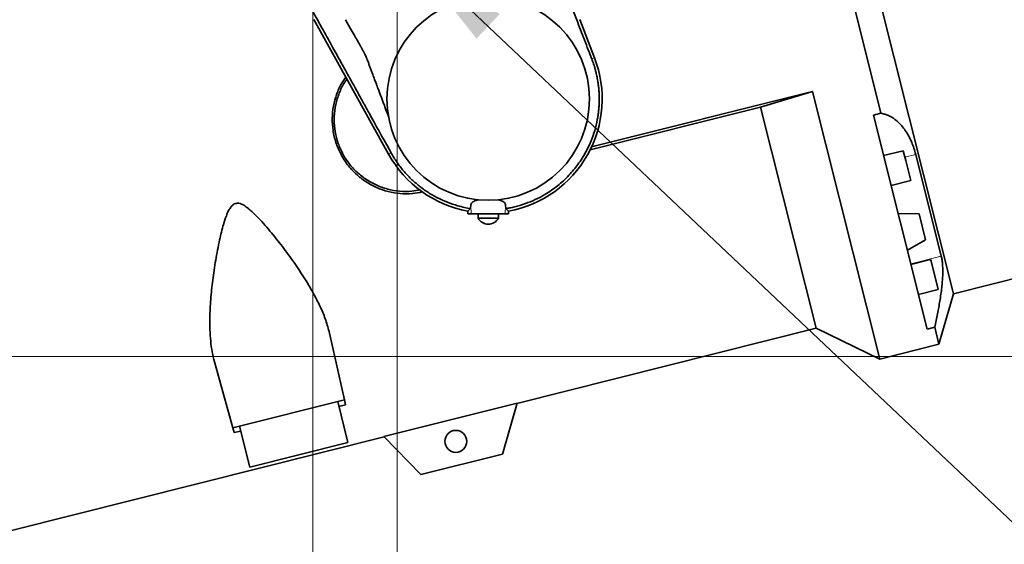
# Model space of a CAD drawing. Header units: millimetres. Extents: x 0 to 11920, y 0 to 8400.
# Tile 31 of 120: x 3183 to 3766, y 5102 to 5413. Entities that reach past the tile are written whole.
import ezdxf

# ---------------------------------------------------------------- set-up
doc = ezdxf.new("R2010")
doc.units = ezdxf.units.MM
doc.header["$LTSCALE"] = 20
doc.styles.add('SLDTEXTSTYLE0', font='TXT', dxfattribs={"width": 0.605})
doc.dimstyles.new('SLDDIMSTYLE1', dxfattribs={"dimtxt": 70, "dimasz": 70, "dimexe": 0, "dimexo": 0.0625, "dimgap": -17.5, "dimtad": 1, "dimdec": 1, "dimrnd": 1e-09, "dimzin": 12, "dimdsep": 46, "dimtxsty": 'SLDTEXTSTYLE0', "dimsah": 1, "dimcen": 0.09, "dimadec": 0, "dimazin": 3, "dimtfac": 1, "dimtmove": 0, "dimatfit": 0, "dimfxl": 1, "dimfrac": 2, "dimtolj": 1, "dimarcsym": 0})
doc.dimstyles.new('SLDDIMSTYLE2', dxfattribs={"dimtxt": 70, "dimasz": 70, "dimexe": 0, "dimexo": 0.0625, "dimgap": 17.5, "dimtad": 1, "dimdec": 1, "dimrnd": 1e-09, "dimzin": 12, "dimdsep": 46, "dimtxsty": 'SLDTEXTSTYLE0', "dimsah": 1, "dimcen": 0.09, "dimadec": 0, "dimazin": 3, "dimtfac": 1, "dimtmove": 0, "dimatfit": 0, "dimfxl": 1, "dimfrac": 2, "dimtolj": 1, "dimtzin": 12, "dimarcsym": 0})
doc.dimstyles.new('SLDDIMSTYLE3', dxfattribs={"dimtxt": 70, "dimasz": 70, "dimexe": 0, "dimexo": 0.0625, "dimgap": 17.5, "dimtad": 0, "dimtih": 1, "dimtoh": 1, "dimdec": 1, "dimrnd": 1e-09, "dimzin": 12, "dimdsep": 46, "dimtxsty": 'SLDTEXTSTYLE0', "dimblk1": 'NONE', "dimsah": 1, "dimcen": 0, "dimadec": 0, "dimazin": 3, "dimtfac": 1, "dimtmove": 0, "dimatfit": 3, "dimldrblk": 'NONE', "dimfxl": 1, "dimfrac": 2, "dimtolj": 1, "dimtzin": 12, "dimarcsym": 0})
doc.dimstyles.new('SLDDIMSTYLE5', dxfattribs={"dimtxt": 0.18, "dimasz": 70, "dimexe": 0, "dimexo": 0.0625, "dimgap": 0, "dimtad": 0, "dimtih": 1, "dimtoh": 1, "dimdec": 0, "dimrnd": 1e-09, "dimzin": 0, "dimdsep": 46, "dimtxsty": 'Standard', "dimsah": 1, "dimcen": 0.09, "dimadec": 0, "dimazin": 0, "dimtfac": 70, "dimtdec": 0, "dimtofl": 0, "dimtmove": 0, "dimatfit": 3, "dimfxl": 1, "dimfrac": 2, "dimtolj": 1, "dimtzin": 0, "dimarcsym": 0})
doc.dimstyles.new('SLDDIMSTYLE7', dxfattribs={"dimtxt": 70, "dimasz": 70, "dimexe": 0, "dimexo": 0.0625, "dimgap": 17.5, "dimtad": 1, "dimdec": 1, "dimrnd": 1e-09, "dimzin": 12, "dimdsep": 46, "dimtxsty": 'SLDTEXTSTYLE0', "dimsah": 1, "dimcen": 0.09, "dimadec": 0, "dimazin": 3, "dimtfac": 1, "dimtofl": 0, "dimtmove": 0, "dimatfit": 3, "dimfxl": 1, "dimfrac": 2, "dimtolj": 1, "dimtzin": 12, "dimarcsym": 0})

# ---------------------------------------------------------------- blocks, each defined once
blk = doc.blocks.new('_D_29')
at = {"color": 7, "linetype": 'Continuous', "lineweight": 0}
for p, q in [((2762.05, 5213.64), (3942.51, 5213.64)), ((3912.51, 5213.64), (3912.51, 4068.64)), ((2762.05, 4068.64), (3942.51, 4068.64))]:
    blk.add_line(p, q, dxfattribs=at)
at = {"color": 7, "linetype": 'Continuous', "lineweight": 18}
for points in [[(3912.51, 5213.64), (3902.51, 5143.64), (3922.51, 5143.64)], [(3912.51, 4068.64), (3922.51, 4138.64), (3902.51, 4138.64)]]:
    blk.add_solid(points, dxfattribs=at)
at = {"color": 7, "linetype": 'Continuous', "lineweight": 18, "insert": (3822.28, 4534.19), "char_height": 70, "attachment_point": 1, "rotation": 90, "style": 'SLDTEXTSTYLE0'}
blk.add_mtext('1145', dxfattribs=at)
blk = doc.blocks.new('_D_31')
at = {"color": 7, "linetype": 'Continuous', "lineweight": 0}
for p, q in [((3467.39, 6043.64), (4537.73, 6043.64)), ((4507.73, 3672.64), (4507.73, 6043.64)), ((2972.47, 3672.64), (4537.73, 3672.64))]:
    blk.add_line(p, q, dxfattribs=at)
at = {"color": 7, "linetype": 'Continuous', "lineweight": 18}
for points in [[(4507.73, 6043.64), (4497.73, 5973.64), (4517.73, 5973.64)], [(4507.73, 3672.64), (4517.73, 3742.64), (4497.73, 3742.64)]]:
    blk.add_solid(points, dxfattribs=at)
at = {"color": 7, "linetype": 'Continuous', "lineweight": 18, "insert": (4417.5, 4751.19), "char_height": 70, "attachment_point": 1, "rotation": 90, "style": 'SLDTEXTSTYLE0'}
blk.add_mtext('2371', dxfattribs=at)
blk = doc.blocks.new('_D_32')
at = {"color": 7, "linetype": 'Continuous', "lineweight": 0}
for p, q in [((4331.41, 5708.24), (4331.41, 5828.24)), ((2910.05, 5708.24), (4361.41, 5708.24)), ((4331.41, 5213.64), (4331.41, 5708.24)), ((4202.49, 5316.56), (4202.49, 5605.31)), ((4202.49, 5605.31), (4309.92, 5605.31)), ((4309.92, 5605.31), (4309.92, 5316.56)), ((4309.92, 5316.56), (4202.49, 5316.56)), ((2762.05, 5213.64), (4361.41, 5213.64)), ((4331.41, 5213.64), (4331.41, 5093.64))]:
    blk.add_line(p, q, dxfattribs=at)
at = {"color": 7, "linetype": 'Continuous', "lineweight": 18}
for points in [[(4331.41, 5708.24), (4341.41, 5778.24), (4321.41, 5778.24)], [(4331.41, 5213.64), (4321.41, 5143.64), (4341.41, 5143.64)]]:
    blk.add_solid(points, dxfattribs=at)
at = {"color": 7, "linetype": 'Continuous', "lineweight": 18, "insert": (4219.69, 5340.62), "char_height": 70, "attachment_point": 1, "rotation": 90, "style": 'SLDTEXTSTYLE0'}
blk.add_mtext('494,6', dxfattribs=at)
blk = doc.blocks.new('_D_33')
at = {"color": 7, "linetype": 'Continuous', "lineweight": 0}
for p, q in [((3356.55, 5456.13), (3356.55, 4967.73)), ((3406.55, 5456.13), (3406.55, 4967.73)), ((3356.55, 4997.73), (3236.55, 4997.73)), ((3356.55, 4997.73), (3406.55, 4997.73)), ((3406.55, 4997.73), (3636.67, 4997.73))]:
    blk.add_line(p, q, dxfattribs=at)
at = {"color": 7, "linetype": 'Continuous', "lineweight": 18}
for points in [[(3356.55, 4997.73), (3286.55, 5007.73), (3286.55, 4987.73)], [(3406.55, 4997.73), (3476.55, 4987.73), (3476.55, 5007.73)]]:
    blk.add_solid(points, dxfattribs=at)
at = {"color": 7, "linetype": 'Continuous', "lineweight": 18, "insert": (3529.72, 5087.96), "char_height": 70, "attachment_point": 1, "style": 'SLDTEXTSTYLE0'}
blk.add_mtext('50', dxfattribs=at)
blk = doc.blocks.new('_D_36')
at = {"color": 7, "linetype": 'Continuous', "lineweight": 0}
for p, q in [((4168.21, 5520.13), (4168.21, 5682.11)), ((3335.55, 5520.13), (4198.21, 5520.13)), ((4168.21, 5520.13), (4168.21, 5460.13)), ((3360.55, 5460.13), (4198.21, 5460.13)), ((4168.21, 5460.13), (4168.21, 5340.13))]:
    blk.add_line(p, q, dxfattribs=at)
at = {"color": 7, "linetype": 'Continuous', "lineweight": 18}
for points in [[(4168.21, 5520.13), (4178.21, 5590.13), (4158.21, 5590.13)], [(4168.21, 5460.13), (4158.21, 5390.13), (4178.21, 5390.13)]]:
    blk.add_solid(points, dxfattribs=at)
at = {"color": 7, "linetype": 'Continuous', "lineweight": 18, "insert": (4077.97, 5575.16), "char_height": 70, "attachment_point": 1, "rotation": 90, "style": 'SLDTEXTSTYLE0'}
blk.add_mtext('60', dxfattribs=at)
blk = doc.blocks.new('SW_SYMBOL_HOLE_DEPTH')
at = {"color": 0, "linetype": 'Continuous', "lineweight": 18}
for p, q in [((0, 17500), (16000, 17500)), ((8000, 17500), (8000, 1500)), ((2000, 11100), (8000, 1500)), ((14000, 11100), (8000, 1500))]:
    blk.add_line(p, q, dxfattribs=at)
blk = doc.blocks.new('_D_47')
at = {"color": 7, "linetype": 'Continuous', "lineweight": 0}
for p, q in [((3403.46, 5463.04), (3409.64, 5457.21)), ((3409.64, 5457.21), (3895.68, 4997.73)), ((3895.68, 4997.73), (4508.68, 4997.73))]:
    blk.add_line(p, q, dxfattribs=at)
at = {"color": 7, "linetype": 'Continuous', "lineweight": 18}
blk.add_solid([(3409.64, 5457.21), (3453.63, 5401.85), (3467.37, 5416.38)], dxfattribs=at)
at = {"color": 7, "linetype": 'Continuous', "lineweight": 18, "xscale": 0.0045117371, "yscale": 0.0045117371, "zscale": 0.0045117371}
blk.add_blockref('SW_SYMBOL_HOLE_DEPTH', (4112.74, 5007.84), dxfattribs=at)
at = {"color": 7, "linetype": 'Continuous', "lineweight": 18, "char_height": 70, "attachment_point": 1, "style": 'SLDTEXTSTYLE0'}
for s, insert in [('20 (4x)', (4209.43, 5088.16)), ('M10', (3925.68, 5088.16))]:
    blk.add_mtext(s, dxfattribs=dict(at, insert=insert))
blk = doc.blocks.new('_None')

msp = doc.modelspace()

# ---------------------------------------------------------------- linework, layer by layer
at = {"color": 7, "linetype": 'Continuous', "lineweight": 35}
for p, q in [((3736.197062, 5250.802553), (3648.983464, 5598.016879)), ((3693.28309, 5357.662934), (3661.659807, 5483.561385)), ((3401.497292, 5333.392874), (3357.301012, 5413.125074)), ((3375.970234, 5413.054544), (3378.837969, 5408.008254)), ((3514.779515, 5413.125074), (3523.536636, 5390.430465)), ((3378.837969, 5408.008254), (3381.080998, 5404.063836)), ((3520.548616, 5393.370029), (3519.269145, 5396.685762)), ((3521.845511, 5390.009018), (3520.548616, 5393.370029)), ((3521.923144, 5389.80787), (3521.845512, 5390.009016)), ((3521.781291, 5337.685573), (3652.752391, 5370.583008)), ((3652.752391, 5370.583008), (3621.902626, 5361.318287)), ((3692.583182, 5212.008868), (3652.752391, 5370.583008)), ((3621.902626, 5361.318287), (3520.950413, 5335.961022)), ((3654.797699, 5230.35659), (3621.902626, 5361.318287)), ((3688.821676, 5356.542312), (3693.28309, 5357.662934)), ((3688.821676, 5356.542312), (3720.638409, 5229.873698)), ((3401.857984, 5336.30946), (3403.009926, 5334.231341)), ((3706.483466, 5335.485659), (3694.844997, 5332.562298)), ((3707.951485, 5329.64119), (3706.483466, 5335.485659)), ((3713.865408, 5333.19187), (3728.99645, 5272.952242)), ((3710.934283, 5317.76609), (3707.951485, 5329.64119)), ((3699.295814, 5314.842729), (3710.934283, 5317.76609)), ((3448.455479, 5299.701209), (3450.107572, 5301.172508)), ((3448.538194, 5298.125074), (3448.455479, 5299.701209)), ((3450.504865, 5298.125074), (3448.538194, 5298.125074)), ((3450.235575, 5303.270481), (3450.107737, 5301.17222)), ((3470.59062, 5298.125074), (3450.504865, 5298.125074)), ((3454.547743, 5298.125074), (3454.547743, 5295.525074)), ((3466.547743, 5295.525074), (3466.547743, 5298.125074)), ((3472.557292, 5298.125074), (3470.59062, 5298.125074)), ((3470.987856, 5301.174264), (3470.859884, 5303.26997)), ((3470.987971, 5301.172457), (3472.640007, 5299.701209)), ((3472.640007, 5299.701209), (3472.557292, 5298.125074)), ((3715.859779, 5298.15673), (3703.437998, 5298.351887)), ((3719.757594, 5282.638771), (3715.859779, 5298.15673)), ((3454.547743, 5295.525074), (3466.511801, 5295.525074)), ((3466.511801, 5295.525074), (3466.547743, 5295.525074)), ((3708.902437, 5276.596892), (3719.757594, 5282.638771)), ((3722.675971, 5271.020143), (3711.037502, 5268.096782)), ((3722.924905, 5270.029086), (3722.675971, 5271.020143)), ((3727.126787, 5253.300574), (3722.924905, 5270.029086)), ((3736.197062, 5250.802553), (3803.43161, 5267.690586)), ((3715.488318, 5250.377213), (3727.126787, 5253.300574)), ((3727.655809, 5220.818441), (3736.197062, 5250.802553)), ((3477.568842, 5185.840091), (3654.797699, 5230.35659)), ((3654.797699, 5230.35659), (3692.583182, 5212.008868)), ((3725.099822, 5230.99432), (3720.638409, 5229.873698)), ((3727.655809, 5220.818441), (3725.099822, 5230.99432)), ((3366.474562, 5227.491666), (3375.303765, 5187.991773)), ((3692.583182, 5212.008868), (3727.655809, 5220.818441)), ((3298.31569, 5210.371462), (3309.200058, 5171.387787)), ((3375.303765, 5187.991773), (3309.200058, 5171.387787)), ((3377.438419, 5162.751371), (3371.348084, 5186.998182)), ((3375.303765, 5187.991773), (3375.958414, 5185.063018)), ((3375.958414, 5185.063018), (3372.078924, 5184.088565)), ((3477.611397, 5185.989481), (3398.729494, 5166.175856)), ((3469.027589, 5155.855979), (3477.611397, 5185.989481)), ((3310.007089, 5168.497307), (3309.200058, 5171.387787)), ((3313.886579, 5169.471761), (3310.007089, 5168.497307)), ((3313.155739, 5172.381378), (3319.246074, 5148.134567)), ((3177.268929, 5110.410498), (3398.837592, 5166.064307)), ((3398.729494, 5166.175856), (3420.533968, 5143.675309)), ((3377.438419, 5162.751371), (3319.246074, 5148.134567)), ((3420.533968, 5143.675309), (3469.027589, 5155.855979))]:
    msp.add_line(p, q, dxfattribs=at)
at = {"color": 8, "linetype": 'Continuous', "lineweight": 18}
for p, q in [((3523.536636, 5390.430465), (3521.923224, 5389.807901)), ((3401.497292, 5333.392874), (3403.009918, 5334.231337)), ((3713.865408, 5333.19187), (3707.463528, 5331.58384)), ((3450.504865, 5298.125074), (3450.235575, 5303.270481)), ((3470.59062, 5298.125074), (3470.859884, 5303.26997)), ((3728.99645, 5272.952242), (3710.956102, 5268.420852))]:
    msp.add_line(p, q, dxfattribs=at)
at = {"color": 7, "linetype": 'Continuous', "lineweight": 35}
for centre, radius in [((3460.547743, 5366.125074), 60.002786), ((3441.370191, 5163.343858), 6.5)]:
    msp.add_circle(centre, radius, dxfattribs=at)
for centre, radius, start, end in [((3460.547743, 5366.125074), 67.515573, 280.317535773, 21.1), ((3460.547743, 5366.125074), 67.515573, 209, 259.682464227), ((3460.667132, 5298.924056), 7, 209.049747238, 269.022739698), ((3460.428354, 5298.924056), 7, 270.977260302, 330.950252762)]:
    msp.add_arc(centre, radius, start, end, dxfattribs=at)
for points, knots in [([(3519.269145, 5396.685762), (3517.745457, 5400.626606), (3514.699294, 5408.505157), (3510.629615, 5419.077686), (3507.109211, 5428.355087), (3504.133193, 5436.296014), (3501.251736, 5444.085229), (3498.485743, 5451.669204), (3495.847229, 5459.010388), (3492.89842, 5467.357), (3489.718556, 5476.531608), (3469.556904, 5534.848247), (3450.347928, 5590.221815), (3432.344102, 5642.121303)], [0, 0, 0, 0, 0.0422372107, 0.0844407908, 0.1131327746, 0.1418659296, 0.1705542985, 0.1989363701, 0.2273623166, 0.2557426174, 0.2996612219, 0.343599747, 1, 1, 1, 1]), ([(3228.047742, 5635.406863), (3231.518284, 5629.586403), (3238.267158, 5618.26784), (3248.102147, 5601.773546), (3257.3605, 5586.246333), (3266.042216, 5571.686202), (3274.147296, 5558.093153), (3281.407816, 5545.916523), (3287.867139, 5535.083584), (3293.568628, 5525.521613), (3298.295318, 5517.59448), (3302.131221, 5511.16129), (3304.433235, 5507.300587), (3305.875191, 5504.882285), (3306.518662, 5503.803122), (3307.152329, 5502.740399), (3307.776195, 5501.694116), (3308.390256, 5500.664275), (3308.994517, 5499.65087), (3310.819866, 5496.589591), (3313.870058, 5491.473869), (3318.11204, 5484.359259), (3322.446275, 5477.087707), (3326.699928, 5469.964272), (3331.425584, 5461.999677), (3336.626735, 5453.09905), (3342.422796, 5443.053548), (3348.344338, 5432.660927), (3353.770913, 5423.024197), (3358.624437, 5414.311624), (3363.053226, 5406.31237), (3368.011382, 5397.371658), (3371.734182, 5390.654598), (3374.069299, 5386.441888), (3374.64436, 5385.404426), (3375.21942, 5384.366964), (3375.794478, 5383.3295), (3376.369534, 5382.292036), (3376.944587, 5381.25457), (3377.51964, 5380.217104), (3378.05203, 5379.256595), (3378.640638, 5378.194688), (3379.432585, 5376.765962), (3380.594545, 5374.669718), (3382.151672, 5371.86058), (3383.558233, 5369.323079), (3384.704267, 5367.25558), (3385.479818, 5365.856452), (3386.297557, 5364.381215), (3387.157485, 5362.829869), (3388.0596, 5361.202414), (3389.003904, 5359.49885), (3393.608068, 5351.192751), (3397.89744, 5343.454493), (3401.857984, 5336.30946)], [0, 0, 0, 0, 0.0622092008, 0.1209730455, 0.176291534, 0.2281646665, 0.2765924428, 0.3215748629, 0.3583093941, 0.3923758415, 0.4237742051, 0.4430355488, 0.4611346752, 0.465038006, 0.4688827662, 0.4726689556, 0.4763965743, 0.4800656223, 0.4836760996, 0.4872280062, 0.5127855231, 0.5383430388, 0.5632541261, 0.5903923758, 0.6149259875, 0.6466911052, 0.6785880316, 0.7108105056, 0.7429837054, 0.7661547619, 0.7892776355, 0.8149117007, 0.8465823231, 0.8496928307, 0.8528033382, 0.8559138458, 0.8590243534, 0.8621348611, 0.8652453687, 0.8683558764, 0.8714663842, 0.8738846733, 0.8779072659, 0.8843171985, 0.8927395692, 0.9031743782, 0.9071410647, 0.9113359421, 0.9157590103, 0.9204102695, 0.9252897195, 0.9303973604, 0.9357331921, 1, 1, 1, 1]), ([(3381.080998, 5404.063836), (3381.691439, 5402.991031), (3382.745415, 5401.138747), (3384.076021, 5398.800314), (3384.893844, 5397.362411), (3385.280181, 5396.683429), (3385.548992, 5396.209717), (3385.861296, 5395.654345), (3386.284858, 5394.892618), (3386.656567, 5394.212884), (3386.976509, 5393.61519), (3387.245083, 5393.099723), (3387.597662, 5392.392352), (3388.043902, 5391.410433), (3388.600466, 5390.076283), (3389.215599, 5388.455719), (3389.896774, 5386.602486), (3390.654542, 5384.570433), (3391.412549, 5382.538489), (3392.272991, 5380.242918), (3393.167575, 5377.859509), (3394.02816, 5375.564094), (3394.689858, 5373.798261), (3395.364122, 5371.994982), (3396.116989, 5369.977636), (3397.016482, 5367.570341), (3397.916148, 5365.16311), (3398.816197, 5362.756023), (3399.716576, 5360.349058), (3400.597239, 5357.995807), (3401.177885, 5356.444919), (3401.458177, 5355.696266)], [0, 0, 0, 0, 0.07040106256, 0.12155303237, 0.15345590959, 0.16475085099, 0.1661096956, 0.18452171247, 0.20109176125, 0.21582050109, 0.22870887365, 0.23975829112, 0.24897101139, 0.27378573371, 0.30125614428, 0.33140956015, 0.37264164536, 0.41387367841, 0.45510571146, 0.49633779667, 0.5536997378, 0.60030661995, 0.63615844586, 0.66125522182, 0.71011353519, 0.75897184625, 0.80783015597, 0.85668846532, 0.90554677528, 0.95440508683, 1, 1, 1, 1]), ([(3470.988054, 5301.17247), (3471.353561, 5301.23315), (3472.578668, 5301.436535), (3474.836238, 5301.888229), (3478.885905, 5302.878476), (3483.956691, 5304.533924), (3489.763069, 5307.075661), (3494.679159, 5309.799722), (3498.928718, 5312.631117), (3502.538563, 5315.415242), (3505.947133, 5318.442571), (3510.024611, 5322.602858), (3514.582595, 5328.271555), (3518.644721, 5334.953261), (3521.639594, 5341.450241), (3523.755395, 5347.502519), (3524.990831, 5352.612365), (3525.653933, 5356.564809), (3525.988784, 5359.224877), (3526.212619, 5361.859174), (3526.329571, 5364.463154), (3526.343864, 5367.032515), (3526.25983, 5369.563326), (3526.081131, 5372.062633), (3525.822275, 5374.422489), (3525.514713, 5376.537207), (3525.214323, 5378.243763), (3524.905567, 5379.786571), (3524.548121, 5381.385527), (3524.074777, 5383.258019), (3523.547789, 5385.097836), (3522.982456, 5386.876736), (3522.461348, 5388.389724), (3522.083675, 5389.385216), (3521.923304, 5389.807932)], [0, 0, 0, 0, 0.0094964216, 0.0318300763, 0.0589900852, 0.1163221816, 0.1682821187, 0.2212335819, 0.2601507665, 0.2990679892, 0.3379852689, 0.3769026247, 0.448272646, 0.523894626, 0.5766951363, 0.6313871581, 0.6879704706, 0.7111874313, 0.734086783, 0.7566685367, 0.7789327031, 0.8008792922, 0.822508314, 0.8438197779, 0.8650874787, 0.8833419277, 0.8985829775, 0.9094951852, 0.9236675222, 0.9405729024, 0.9589917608, 0.9727105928, 0.988412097, 1, 1, 1, 1]), ([(3421.485039, 5311.086467), (3419.566157, 5310.706629), (3415.233754, 5309.849041), (3408.400759, 5309.951282), (3401.215422, 5311.13461), (3394.350621, 5313.499025), (3387.875704, 5317.008847), (3382.057924, 5321.562853), (3377.008373, 5327.115727), (3373.003499, 5333.39151), (3370.101472, 5340.287771), (3368.419716, 5347.415744), (3367.947455, 5354.731246), (3368.650236, 5361.921787), (3370.580445, 5368.932239), (3373.075186, 5374.731644), (3375.337861, 5377.895057), (3376.178139, 5379.069836)], [0, 0, 0, 0, 0.055425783, 0.1251388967, 0.1928421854, 0.2624312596, 0.3315864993, 0.4026919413, 0.4727128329, 0.5448351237, 0.6135283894, 0.6842908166, 0.7516638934, 0.8209629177, 0.8889173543, 0.9587478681, 1, 1, 1, 1]), ([(3420.052944, 5312.25449), (3418.500988, 5311.954077), (3414.540403, 5311.187425), (3408.079088, 5311.344328), (3400.884497, 5312.576008), (3394.06384, 5315.022208), (3387.70113, 5318.603514), (3382.100013, 5323.155895), (3377.314647, 5328.627395), (3373.568338, 5334.748423), (3370.890276, 5341.463484), (3369.391095, 5348.4534), (3369.094154, 5355.653958), (3369.981136, 5362.750033), (3372.13062, 5369.611763), (3374.458124, 5374.700137), (3376.384927, 5377.242135), (3376.850662, 5377.856571)], [0, 0, 0, 0, 0.0470639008, 0.1201068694, 0.1910971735, 0.2641527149, 0.3349928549, 0.4079111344, 0.4783265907, 0.5508026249, 0.6208707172, 0.6929724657, 0.7629319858, 0.8349152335, 0.9049629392, 0.9770282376, 1, 1, 1, 1]), ([(3693.28309, 5357.662934), (3694.134316, 5357.4756), (3695.8367, 5357.100949), (3698.379804, 5356.032467), (3700.890249, 5354.561696), (3703.318188, 5352.646346), (3705.6125, 5350.306757), (3707.771946, 5347.515865), (3709.769294, 5344.234407), (3711.45223, 5340.670367), (3712.832415, 5336.984808), (3713.520084, 5334.45983), (3713.865408, 5333.19187)], [0, 0, 0, 0, 0.1013080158, 0.2026079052, 0.3064738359, 0.4103264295, 0.5118162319, 0.6132905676, 0.7187771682, 0.8242472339, 0.9117428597, 1, 1, 1, 1]), ([(3403.024743, 5334.204586), (3404.123172, 5332.351064), (3406.320029, 5328.64402), (3410.286536, 5323.527186), (3414.697594, 5318.798596), (3419.561467, 5314.532897), (3424.816613, 5310.759715), (3430.420258, 5307.532297), (3436.301558, 5304.825713), (3440.409386, 5303.524111), (3442.463301, 5302.87331)], [0, 0, 0, 0, 0.1249998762, 0.2499997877, 0.3749997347, 0.499999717, 0.6249997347, 0.7499997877, 0.8749998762, 1, 1, 1, 1]), ([(3298.31569, 5210.371462), (3297.829032, 5212.350729), (3296.852115, 5216.32391), (3296.0345, 5222.731586), (3295.601325, 5229.430061), (3295.546152, 5237.63521), (3296.036844, 5247.411881), (3297.222544, 5258.867622), (3298.966227, 5270.672414), (3301.073126, 5281.735874), (3303.210675, 5290.563092), (3304.987396, 5296.13032), (3306.380045, 5299.427681), (3307.530712, 5301.515241), (3308.878478, 5303.169887), (3310.319866, 5304.155888), (3311.9841, 5304.471179), (3314.061333, 5304.096265), (3316.385384, 5302.816976), (3318.818822, 5300.978277), (3321.832156, 5298.253989), (3326.72917, 5293.212882), (3333.184243, 5285.633967), (3340.444092, 5276.333315), (3347.253199, 5266.832816), (3352.987321, 5257.984783), (3357.663401, 5249.870015), (3361.356758, 5242.472758), (3364.485388, 5234.991232), (3365.809292, 5229.999858), (3366.474562, 5227.491666)], [0, 0, 0, 0, 0.0365630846, 0.0733967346, 0.1109223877, 0.1486320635, 0.206426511, 0.2646623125, 0.3241113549, 0.3839260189, 0.4290851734, 0.455111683, 0.4675920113, 0.4802118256, 0.4889530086, 0.4977916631, 0.5043192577, 0.5124450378, 0.5272216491, 0.5416023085, 0.5560063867, 0.5853159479, 0.6425440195, 0.700154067, 0.7588714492, 0.8179766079, 0.8626817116, 0.907640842, 0.9535890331, 1, 1, 1, 1]), ([(3454.725621, 5306.405418), (3454.116211, 5306.258009), (3452.622194, 5305.896621), (3450.978928, 5304.981072), (3450.318267, 5303.996947), (3450.248936, 5303.387861), (3450.235575, 5303.270481)], [0, 0, 0, 0, 0.231039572, 0.5664127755, 0.9164414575, 1, 1, 1, 1]), ([(3470.859884, 5303.26997), (3470.713798, 5303.791848), (3470.495374, 5304.572153), (3469.356327, 5305.39748), (3468.143982, 5305.974024), (3466.996642, 5306.251332), (3466.362206, 5306.404672)], [0, 0, 0, 0, 0.37880194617, 0.5663796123, 0.76022401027, 1, 1, 1, 1]), ([(3442.463301, 5302.87331), (3443.773874, 5302.520458), (3446.297125, 5301.841112), (3448.870775, 5301.389525), (3450.107675, 5301.172492)], [0, 0, 0, 0, 0.5193985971, 1, 1, 1, 1]), ([(3728.99645, 5272.952242), (3729.166474, 5272.176304), (3729.506526, 5270.624405), (3729.798225, 5267.875944), (3729.923762, 5264.829227), (3729.871082, 5261.51606), (3729.658073, 5258.016557), (3729.300891, 5254.33958), (3728.805895, 5250.468051), (3728.017063, 5245.352918), (3726.834627, 5238.887595), (3725.68089, 5233.638148), (3725.099822, 5230.99432)], [0, 0, 0, 0, 0.0846289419, 0.1692605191, 0.2566905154, 0.3441279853, 0.4286674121, 0.5132144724, 0.5998357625, 0.6864644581, 0.8420911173, 1, 1, 1, 1])]:
    msp.add_open_spline(points, degree=3, knots=knots, dxfattribs=at)

# ---------------------------------------------------------------- dimensions: what is measured, and where the dimension line sits
at = {"color": 7, "linetype": 'Continuous', "lineweight": 18}
for base, p1, p2, dimstyle, picture, middle in [((4507.732136, 6043.635074), (2968.471762, 3672.635074), (3463.389079, 6043.635074), 'SLDDIMSTYLE7', '_D_31', (4507.732136, 4858.135074)), ((4331.410524, 5708.235074), (2758.047743, 5213.635074), (2906.047743, 5708.235074), 'SLDDIMSTYLE1', '_D_32', (4331.410524, 5460.935074)), ((4168.206017, 5460.125074), (3331.547743, 5520.125074), (3356.547743, 5460.125074), 'SLDDIMSTYLE2', '_D_36', (4168.206017, 5628.635074)), ((3912.512144, 4068.635074), (2758.047743, 5213.635074), (2758.047743, 4068.635074), 'SLDDIMSTYLE7', '_D_29', (3912.512144, 4641.135074))]:
    dim = msp.add_linear_dim(base=base, p1=p1, p2=p2, angle=90, dimstyle=dimstyle, dxfattribs=at)
    dim.commit()
    dim.dimension.update_dxf_attribs({"geometry": picture, "text_midpoint": middle, "dimtype": 160})
dim = msp.add_diameter_dim_2p(p1=(3403.459318, 5463.044685), p2=(3409.636168, 5457.205462), text='M10{\\fGDT;x}20 (4x)', dimstyle='SLDDIMSTYLE3', override={"dimpost": '<>'}, dxfattribs=at)
dim.commit()
dim.dimension.update_dxf_attribs({"geometry": '_D_47', "text_midpoint": (4217.179243, 5051.538697), "dimtype": 163})
dim = msp.add_linear_dim(base=(3406.547743, 4997.726199), p1=(3356.547743, 5460.125074), p2=(3406.547743, 5460.125074), dimstyle='SLDDIMSTYLE2', dxfattribs=at)
dim.commit()
dim.dimension.update_dxf_attribs({"geometry": '_D_33', "text_midpoint": (3583.194147, 4997.726199), "dimtype": 160})

# ---------------------------------------------------------------- leaders
at = {"color": 7, "linetype": 'Continuous', "lineweight": 0}
msp.add_leader([(2758.047743, 5213.635074), (3236.666667, 4771.666667)], dimstyle='SLDDIMSTYLE5', dxfattribs=at)

doc.saveas('drawing.dxf')
